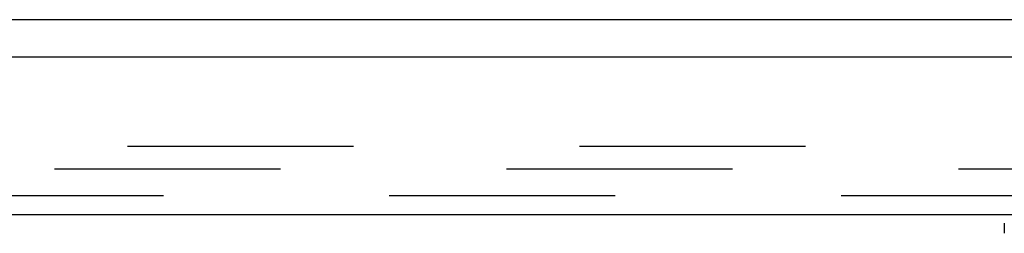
# Model space of a CAD drawing. Header units: inches. Extents: x 0 to 224, y 0 to 145.
# Tile 66 of 91: x 63.78 to 69.14, y 104.45 to 105.61. Entities that reach past the tile are written whole.
import ezdxf

# ---------------------------------------------------------------- set-up
doc = ezdxf.new("R2010")
doc.units = ezdxf.units.IN
doc.header["$LTSCALE"] = 12.302632
doc.header["$MEASUREMENT"] = 0
doc.linetypes.add('HIDDEN', pattern=[0.2, 0.1, -0.1])
doc.layers.get('0').update_dxf_attribs({"linetype": 'CONTINUOUS'})
doc.layers.add('DEFAULT_2', color=8, linetype='HIDDEN')
doc.layers.add('DOOR_3_ASSEMBLY', color=7, linetype='CONTINUOUS')

msp = doc.modelspace()

# ---------------------------------------------------------------- linework, layer by layer
at = {"color": 7, "linetype": 'Continuous'}
msp.add_line((153.0814, 105.6148), (35.7064, 105.6148), dxfattribs=at)
at = {"layer": 'DEFAULT_2', "color": 8, "linetype": 'HIDDEN'}
for p, q in [((37.3001, 104.9273), (72.5814, 104.9273)), ((72.5814, 104.8023), (37.3001, 104.8023))]:
    msp.add_line(p, q, dxfattribs=at)
at = {"layer": 'DOOR_3_ASSEMBLY', "color": 3, "linetype": 'Continuous'}
for p, q in [((72.9364, 105.4108), (36.0389, 105.4108)), ((36.2654, 104.5568), (72.7099, 104.5568))]:
    msp.add_line(p, q, dxfattribs=at)
at = {"layer": 'DOOR_3_ASSEMBLY', "color": 8, "linetype": 'HIDDEN'}
msp.add_line((36.2654, 104.6608), (72.7099, 104.6608), dxfattribs=at)
at = {"layer": 'DOOR_3_ASSEMBLY', "color": 7, "linetype": 'Continuous'}
msp.add_line((69.1399, 104.5095), (69.1399, 104.455), dxfattribs=at)

doc.saveas('drawing.dxf')
